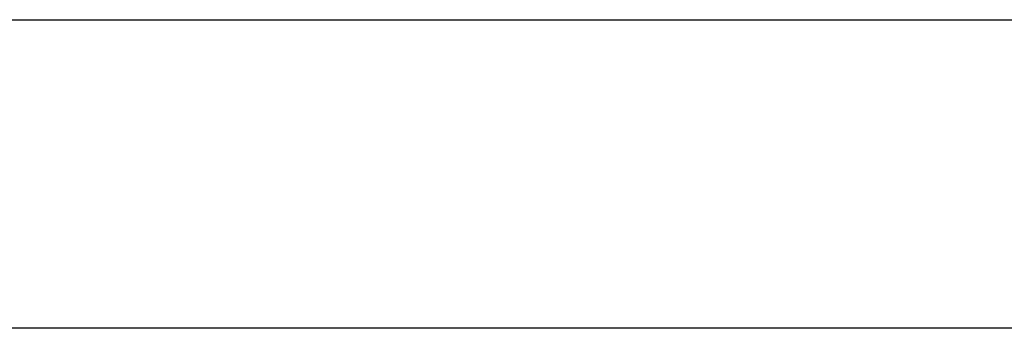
# Model space of a CAD drawing. Extents: x -4.4 to 4.4, y -6.1 to 5.8.
# Tile 30 of 157: x -1.159 to -0.776, y -1.425 to -1.305. Entities that reach past the tile are written whole.
import ezdxf

# ---------------------------------------------------------------- set-up
doc = ezdxf.new("R2010")
doc.units = 0
doc.layers.get('0').update_dxf_attribs({"linetype": 'CONTINUOUS'})

# ---------------------------------------------------------------- blocks, each defined once
blk = doc.blocks.new('*U1')
for p, q in [((-2.515, -1.305, 5.305), (2.515, -1.305, 5.305)), ((-2.515, -1.305, 5.3045), (2.515, -1.305, 5.3045)), ((2.505, -1.425, 5.25), (-2.505, -1.425, 5.25)), ((2.505, -1.425, 5.3045), (-2.505, -1.425, 5.3045))]:
    blk.add_line(p, q)
at = {"extrusion": (0, -1, 0)}
for p, q in [((-2.515, -1.305, 5.3045), (2.515, -1.305, 5.3045)), ((-2.515, -1.305, 5.305), (2.515, -1.305, 5.305)), ((2.505, -1.425, 5.25), (-2.505, -1.425, 5.25)), ((2.505, -1.425, 5.3045), (-2.505, -1.425, 5.3045))]:
    blk.add_line(p, q, dxfattribs=at)

msp = doc.modelspace()

# ---------------------------------------------------------------- block references
msp.add_blockref('*U1', (0, 0))

doc.saveas('drawing.dxf')
